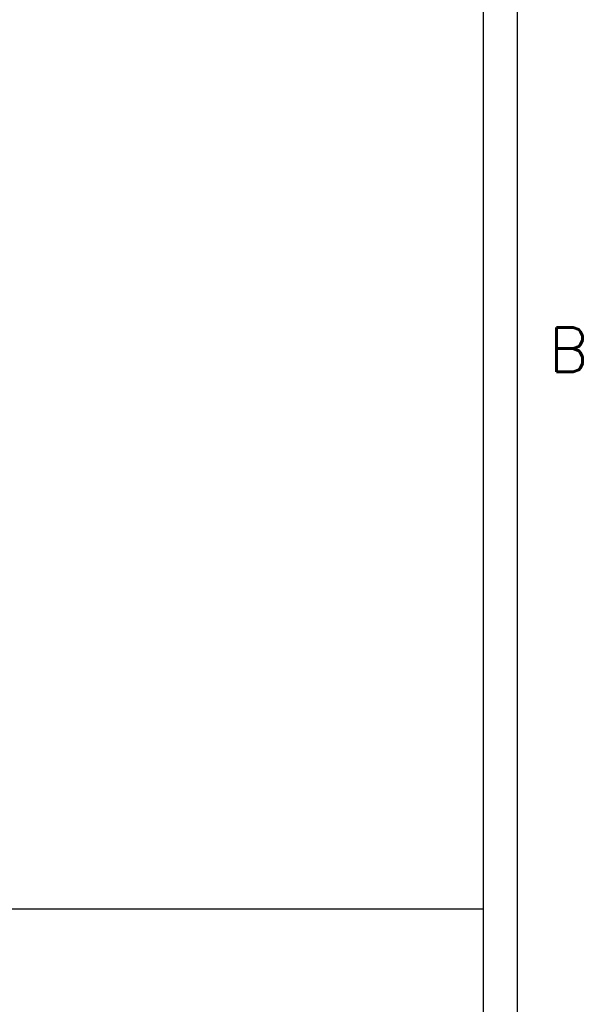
# Model space of a CAD drawing. Extents: x -1763 to 4575, y -3429 to 1051.
# Tile 171 of 193: x 4166 to 4573, y -2238 to -1530. Entities that reach past the tile are written whole.
import ezdxf

# ---------------------------------------------------------------- set-up
doc = ezdxf.new("R2010")
doc.units = 0
doc.layers.add('1', color=7, linetype='CONTINUOUS')
doc.styles.add('CONVERTER_11', font='txt.shx', dxfattribs={"width": 0.97875})

# ---------------------------------------------------------------- blocks, each defined once
blk = doc.blocks.new('TEXT__453', base_point=(-2000, -2800))
at = {"layer": '1', "color": 7, "linetype": 'CONTINUOUS'}
for p, q in [((4500, -900), (4500, -2200)), ((4500, -2200), (4500, -2940))]:
    blk.add_line(p, q, dxfattribs=at)
at = {"layer": '1', "color": 1, "linetype": 'CONTINUOUS'}
blk.add_line((4500, -2170), (-700, -2170), dxfattribs=at)
blk = doc.blocks.new('ATA1_S', base_point=(-213.984, -422.251))
at = {"layer": '1', "color": 7, "linetype": 'CONTINUOUS'}
blk.add_line((565.576, -422.251), (565.576, 124.909), dxfattribs=at)
at = {"layer": '1', "color": 7, "insert": (571.926, -220.949), "char_height": 4, "attachment_point": 6, "style": 'CONVERTER_11'}
blk.add_mtext('B', dxfattribs=at)

msp = doc.modelspace()

# ---------------------------------------------------------------- block references
at = {"layer": '1', "xscale": 8, "yscale": 8, "zscale": 8}
msp.add_blockref('ATA1_S', (-1711.87, -3378), dxfattribs=at)
at = {"layer": '1'}
msp.add_blockref('TEXT__453', (-2000, -2800), dxfattribs=at)

doc.saveas('drawing.dxf')
